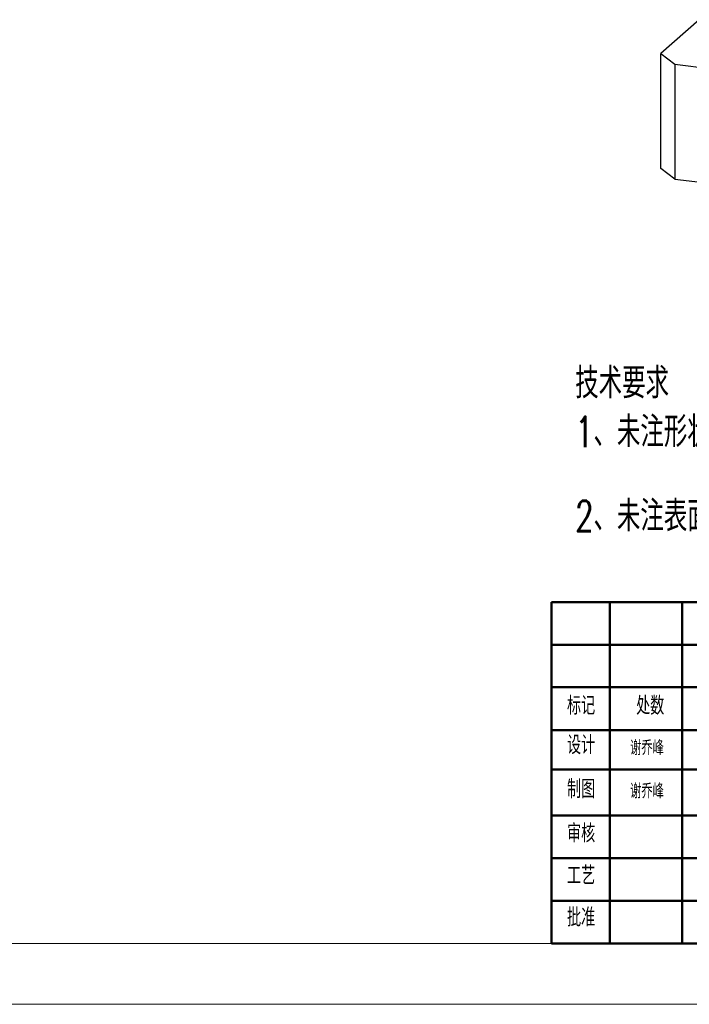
# Model space of a CAD drawing. Header units: millimetres. Extents: x 0 to 297, y 0 to 210.
# Tile 3 of 6: x 150 to 205, y 0 to 81. Entities that reach past the tile are written whole.
import ezdxf

# ---------------------------------------------------------------- set-up
doc = ezdxf.new("R2010")
doc.units = ezdxf.units.MM
doc.styles.add('SLDTEXTSTYLE0', font='TXT', dxfattribs={"width": 0.7, "bigfont": 'bigfont'})
doc.styles.add('SLDTEXTSTYLE1', font='TXT', dxfattribs={"width": 0.7})

# ---------------------------------------------------------------- blocks, each defined once
blk = doc.blocks.new('SW_NOTE_0')
at = {"color": 0, "linetype": 'Continuous', "lineweight": 0}
for p, q in [((13.438, -10.293), (15.966, -6.007)), ((15.966, -6.007), (18.204, -6.007)), ((13.438, -10.293), (12.174, -8.15)), ((14.702, -8.15), (12.174, -8.15))]:
    blk.add_line(p, q, dxfattribs=at)
at = {"color": 0, "linetype": 'Continuous', "lineweight": 0, "attachment_point": 1}
for s, insert, char_height, style in [('技术要求', (0, 3.223), 2.5, 'SLDTEXTSTYLE0'), ('1、未注形状公差应符合GB1184-80的要求。', (0, -0.777), 2.5, 'SLDTEXTSTYLE0'), ('3.2', (16.243, -4.302), 1.3229, 'SLDTEXTSTYLE1'), ('2、未注表面', (0, -7.681), 2.5, 'SLDTEXTSTYLE0'), ('，未注倒角C1，未注尺寸请参照三维。', (18.363, -7.681), 2.5, 'SLDTEXTSTYLE0')]:
    blk.add_mtext(s, dxfattribs=dict(at, insert=insert, char_height=char_height, style=style))

msp = doc.modelspace()

# ---------------------------------------------------------------- linework, layer by layer
at = {"color": 7, "linetype": 'Continuous', "lineweight": 25}
for p, q in [((205.66865, 80.77884), (202.51255, 77.99542)), ((202.51255, 77.99542), (203.67627, 77.13611)), ((202.51255, 68.56733), (202.51255, 77.99542)), ((203.67627, 77.13611), (203.67627, 67.70802)), ((203.67627, 77.13611), (215.76818, 75.61267)), ((203.67627, 67.70802), (202.51255, 68.56733)), ((203.67627, 67.70802), (259.80113, 60.63695))]:
    msp.add_line(p, q, dxfattribs=at)
at = {"color": 7, "linetype": 'Continuous', "lineweight": 50}
for p, q in [((193.54198, 32.99447), (291.98668, 32.99447)), ((193.54198, 32.99447), (193.54198, 4.99447)), ((198.33396, 32.99447), (198.33396, 19.26583)), ((204.27065, 22.49447), (204.27065, 32.99447)), ((193.54198, 29.49447), (233.54198, 29.49447)), ((193.54198, 29.49447), (198.54198, 29.49447)), ((193.54198, 26.01804), (233.54198, 26.01804)), ((193.54198, 26.01804), (198.54198, 26.01804)), ((193.54198, 22.49447), (233.54198, 22.49447)), ((193.54198, 22.49447), (198.33396, 22.49447)), ((198.33396, 22.49447), (198.33396, 19.26583)), ((204.27065, 19.26583), (204.27065, 22.49447)), ((193.54198, 19.26583), (198.33396, 19.26583)), ((193.54198, 19.26583), (198.33396, 19.26583)), ((198.33396, 19.26583), (204.27065, 19.26583)), ((198.33396, 19.26583), (198.33396, 15.49447)), ((198.33396, 19.26583), (204.27065, 19.26583)), ((198.33396, 19.26583), (198.33396, 15.49447)), ((204.27065, 19.26583), (204.27065, 15.49447)), ((204.27065, 19.26583), (213.96588, 19.26583)), ((204.27065, 19.26583), (213.96588, 19.26583)), ((193.54198, 15.49447), (198.33396, 15.49447)), ((198.33396, 15.49447), (193.54198, 15.49447)), ((198.33396, 15.49447), (198.33396, 11.99447)), ((198.33396, 15.49447), (204.27065, 15.49447)), ((204.27065, 15.49447), (198.33396, 15.49447)), ((198.33396, 15.49447), (198.33396, 11.99447)), ((204.27065, 15.49447), (204.27065, 11.99447)), ((213.96588, 15.49447), (204.27065, 15.49447)), ((198.33396, 11.99447), (193.54198, 11.99447)), ((193.54198, 11.99447), (198.33396, 11.99447)), ((198.33396, 11.99447), (198.33396, 8.49447)), ((204.27065, 11.99447), (198.33396, 11.99447)), ((198.33396, 11.99447), (204.27065, 11.99447)), ((198.33396, 11.99447), (198.33396, 8.49447)), ((204.27065, 11.99447), (204.27065, 8.49447)), ((213.96588, 11.99447), (204.27065, 11.99447)), ((193.54198, 8.49447), (198.33396, 8.49447)), ((198.33396, 8.49447), (193.54198, 8.49447)), ((198.33396, 8.49447), (198.33396, 4.99447)), ((198.33396, 8.49447), (204.27065, 8.49447)), ((198.33396, 8.49447), (204.27065, 8.49447)), ((198.33396, 8.49447), (198.33396, 4.99447)), ((204.27065, 8.49447), (204.27065, 4.99447)), ((213.96588, 8.49447), (204.27065, 8.49447)), ((193.54198, 4.99447), (291.98668, 4.99447))]:
    msp.add_line(p, q, dxfattribs=at)
at = {"color": 7, "linetype": 'Continuous', "lineweight": 18}
for p, q in [((10, 5), (292, 5)), ((0, 0), (297, 0))]:
    msp.add_line(p, q, dxfattribs=at)

# ---------------------------------------------------------------- block references
at = {"color": 7, "linetype": 'Continuous', "lineweight": 0}
msp.add_blockref('SW_NOTE_0', (195.48946, 48.99348), dxfattribs=at)

# ---------------------------------------------------------------- texts
at = {"color": 7, "linetype": 'Continuous', "lineweight": 0, "attachment_point": 2, "style": 'SLDTEXTSTYLE0'}
for s, insert, char_height in [('标记', (195.97338, 25.25514), 1.5), ('处数', (201.64621, 25.25514), 1.5), ('设计', (195.97338, 22.02253), 1.5), ('谢乔峰', (201.37429, 21.64193), 1.2), ('制图', (195.97338, 18.40986), 1.5), ('谢乔峰', (201.37429, 18.09361), 1.2), ('审核', (195.97338, 14.78309), 1.5), ('工艺', (195.97338, 11.31922), 1.5), ('批准', (195.97338, 7.88897), 1.5)]:
    msp.add_mtext(s, dxfattribs=dict(at, insert=insert, char_height=char_height))

doc.saveas('drawing.dxf')
